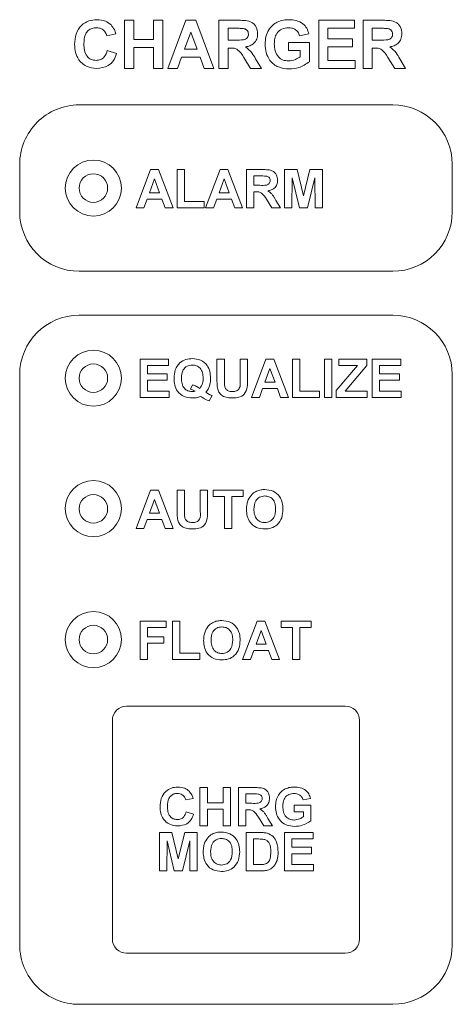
# Paper-space layout '4' of a CAD drawing. Header units: inches. Extents: x 1 to 109, y 1 to 85.
# Tile 21 of 46: x 49.289 to 50.199, y 60.931 to 63.003. Entities that reach past the tile are written whole.
import ezdxf

# ---------------------------------------------------------------- set-up
doc = ezdxf.new("R2010")
doc.units = ezdxf.units.IN
doc.header["$MEASUREMENT"] = 0

psp = doc.layouts.new('4')

# ---------------------------------------------------------------- linework, layer by layer
at = {"color": 7, "linetype": 'Continuous', "lineweight": 15, "ltscale": 5}
for p, q in [((49.5093, 62.9006), (49.5093, 63.0017)), ((49.5093, 63.0017), (49.5288, 63.0017)), ((49.5288, 63.0017), (49.5288, 62.9615)), ((49.5702, 62.9615), (49.5702, 63.0017)), ((49.5702, 63.0017), (49.5897, 63.0017)), ((49.5897, 63.0017), (49.5897, 62.9006)), ((49.6001, 62.9006), (49.6383, 63.0017)), ((49.6383, 63.0017), (49.6589, 63.0017)), ((49.6589, 63.0017), (49.6973, 62.9006)), ((49.7077, 62.9006), (49.7077, 63.0017)), ((49.7077, 63.0017), (49.7501, 63.0017)), ((49.7436, 62.9849), (49.7271, 62.9849)), ((49.7271, 62.9849), (49.7271, 62.9602)), ((49.9177, 62.9006), (49.9177, 63.0017)), ((49.9177, 63.0017), (49.9929, 63.0017)), ((49.9929, 62.9849), (49.9371, 62.9849)), ((49.9371, 62.9849), (49.9371, 62.9628)), ((49.9929, 63.0017), (49.9929, 62.9849)), ((50.011, 62.9006), (50.011, 63.0017)), ((50.011, 63.0017), (50.0534, 63.0017)), ((50.047, 62.9849), (50.0304, 62.9849)), ((50.0304, 62.9849), (50.0304, 62.9602)), ((49.4912, 62.9732), (49.4717, 62.9693)), ((49.6487, 62.9771), (49.6354, 62.9408)), ((49.662, 62.9408), (49.6487, 62.9771)), ((49.8969, 62.9732), (49.8775, 62.9693)), ((49.5288, 62.9615), (49.5702, 62.9615)), ((49.5702, 62.9447), (49.5288, 62.9447)), ((49.5288, 62.9447), (49.5288, 62.9006)), ((49.5702, 62.9006), (49.5702, 62.9447)), ((49.7271, 62.9602), (49.7428, 62.9602)), ((49.7315, 62.9434), (49.7271, 62.9434)), ((49.7271, 62.9434), (49.7271, 62.9006)), ((49.8541, 62.9382), (49.8541, 62.9551)), ((49.8541, 62.9551), (49.8982, 62.9551)), ((49.8982, 62.9551), (49.8982, 62.9144)), ((49.9371, 62.9628), (49.989, 62.9628)), ((49.989, 62.946), (49.9371, 62.946)), ((49.9371, 62.946), (49.9371, 62.9175)), ((49.989, 62.9628), (49.989, 62.946)), ((50.0304, 62.9602), (50.0461, 62.9602)), ((50.0348, 62.9434), (50.0304, 62.9434)), ((50.0304, 62.9434), (50.0304, 62.9006)), ((49.473, 62.9382), (49.4925, 62.9317)), ((49.6293, 62.9239), (49.6208, 62.9006)), ((49.6681, 62.9239), (49.6293, 62.9239)), ((49.6354, 62.9408), (49.662, 62.9408)), ((49.6767, 62.9006), (49.6681, 62.9239)), ((49.7744, 62.9006), (49.76, 62.9236)), ((49.8788, 62.9382), (49.8541, 62.9382)), ((49.8788, 62.925), (49.8788, 62.9382)), ((50.0777, 62.9006), (50.0633, 62.9236)), ((49.7849, 62.9206), (49.7971, 62.9006)), ((49.9371, 62.9175), (49.9942, 62.9175)), ((49.9942, 62.9175), (49.9942, 62.9006)), ((50.0882, 62.9206), (50.1005, 62.9006)), ((49.5288, 62.9006), (49.5093, 62.9006)), ((49.5897, 62.9006), (49.5702, 62.9006)), ((49.6208, 62.9006), (49.6001, 62.9006)), ((49.6973, 62.9006), (49.6767, 62.9006)), ((49.7271, 62.9006), (49.7077, 62.9006)), ((49.7971, 62.9006), (49.7744, 62.9006)), ((49.9942, 62.9006), (49.9177, 62.9006)), ((50.0304, 62.9006), (50.011, 62.9006)), ((50.1005, 62.9006), (50.0777, 62.9006)), ((50.0737, 62.8237), (49.4137, 62.8237)), ((49.2887, 62.6987), (49.2887, 62.5987)), ((50.1987, 62.5987), (50.1987, 62.6987)), ((49.5336, 62.6068), (49.5642, 62.6877)), ((49.5642, 62.6877), (49.5806, 62.6877)), ((49.5806, 62.6877), (49.6114, 62.6068)), ((49.6197, 62.6877), (49.6352, 62.6877)), ((49.6197, 62.6068), (49.6197, 62.6877)), ((49.6352, 62.6877), (49.6352, 62.6203)), ((49.6798, 62.6068), (49.7104, 62.6877)), ((49.7104, 62.6877), (49.7269, 62.6877)), ((49.7269, 62.6877), (49.7576, 62.6068)), ((49.7659, 62.6068), (49.7659, 62.6877)), ((49.7659, 62.6877), (49.7998, 62.6877)), ((49.7947, 62.6742), (49.7814, 62.6742)), ((49.7814, 62.6742), (49.7814, 62.6545)), ((49.8457, 62.6068), (49.8457, 62.6877)), ((49.8457, 62.6877), (49.8721, 62.6877)), ((49.8721, 62.6877), (49.8857, 62.6325)), ((49.8857, 62.6325), (49.8993, 62.6877)), ((49.8993, 62.6877), (49.9256, 62.6877)), ((49.9256, 62.6877), (49.9256, 62.6068)), ((49.5725, 62.668), (49.5619, 62.6389)), ((49.5831, 62.6389), (49.5725, 62.668)), ((49.7187, 62.668), (49.7081, 62.6389)), ((49.7293, 62.6389), (49.7187, 62.668)), ((49.7814, 62.6545), (49.794, 62.6545)), ((49.8618, 62.6705), (49.8613, 62.6068)), ((49.877, 62.6068), (49.8618, 62.6705)), ((49.9095, 62.6705), (49.8943, 62.6068)), ((49.91, 62.6068), (49.9095, 62.6705)), ((49.5619, 62.6389), (49.5831, 62.6389)), ((49.7081, 62.6389), (49.7293, 62.6389)), ((49.7849, 62.641), (49.7814, 62.641)), ((49.7814, 62.641), (49.7814, 62.6068)), ((49.557, 62.6255), (49.5502, 62.6068)), ((49.588, 62.6255), (49.557, 62.6255)), ((49.5949, 62.6068), (49.588, 62.6255)), ((49.6352, 62.6203), (49.6767, 62.6203)), ((49.6767, 62.6203), (49.6767, 62.6068)), ((49.7032, 62.6255), (49.6964, 62.6068)), ((49.7343, 62.6255), (49.7032, 62.6255)), ((49.7411, 62.6068), (49.7343, 62.6255)), ((49.8193, 62.6068), (49.8078, 62.6252)), ((49.8276, 62.6228), (49.8374, 62.6068)), ((49.5502, 62.6068), (49.5336, 62.6068)), ((49.6114, 62.6068), (49.5949, 62.6068)), ((49.6767, 62.6068), (49.6197, 62.6068)), ((49.6964, 62.6068), (49.6798, 62.6068)), ((49.7576, 62.6068), (49.7411, 62.6068)), ((49.7814, 62.6068), (49.7659, 62.6068)), ((49.8374, 62.6068), (49.8193, 62.6068)), ((49.8613, 62.6068), (49.8457, 62.6068)), ((49.8943, 62.6068), (49.877, 62.6068)), ((49.9256, 62.6068), (49.91, 62.6068)), ((49.4137, 62.4737), (50.0737, 62.4737)), ((50.0737, 62.3812), (49.4137, 62.3812)), ((49.5419, 62.208), (49.5419, 62.2889)), ((49.5419, 62.2889), (49.602, 62.2889)), ((49.602, 62.2889), (49.602, 62.2754)), ((49.7037, 62.2889), (49.7192, 62.2889)), ((49.7037, 62.2459), (49.7037, 62.2889)), ((49.7192, 62.2889), (49.7192, 62.245)), ((49.7524, 62.244), (49.7524, 62.2889)), ((49.7524, 62.2889), (49.768, 62.2889)), ((49.768, 62.2889), (49.768, 62.2466)), ((49.7763, 62.208), (49.8068, 62.2889)), ((49.8068, 62.2889), (49.8233, 62.2889)), ((49.8233, 62.2889), (49.854, 62.208)), ((49.8623, 62.208), (49.8623, 62.2889)), ((49.8623, 62.2889), (49.8779, 62.2889)), ((49.8779, 62.2889), (49.8779, 62.2215)), ((49.9297, 62.208), (49.9297, 62.2889)), ((49.9297, 62.2889), (49.9453, 62.2889)), ((49.9453, 62.2889), (49.9453, 62.208)), ((49.9598, 62.2754), (49.9598, 62.2889)), ((49.9598, 62.2889), (50.0189, 62.2889)), ((50.0189, 62.2889), (50.0189, 62.2754)), ((50.0303, 62.2889), (50.0905, 62.2889)), ((50.0303, 62.208), (50.0303, 62.2889)), ((50.0905, 62.2889), (50.0905, 62.2754)), ((49.602, 62.2754), (49.5574, 62.2754)), ((49.5574, 62.2754), (49.5574, 62.2578)), ((49.8151, 62.2692), (49.8046, 62.2401)), ((49.8258, 62.2401), (49.8151, 62.2692)), ((49.9546, 62.2225), (49.9993, 62.2754)), ((49.9993, 62.2754), (49.9598, 62.2754)), ((50.0189, 62.2754), (49.9734, 62.2215)), ((50.0905, 62.2754), (50.0459, 62.2754)), ((50.0459, 62.2754), (50.0459, 62.2578)), ((49.2887, 62.2562), (49.2887, 61.0562)), ((49.5574, 62.2578), (49.5989, 62.2578)), ((49.5989, 62.2443), (49.5574, 62.2443)), ((49.5574, 62.2443), (49.5574, 62.2215)), ((49.5989, 62.2578), (49.5989, 62.2443)), ((49.8046, 62.2401), (49.8258, 62.2401)), ((50.0459, 62.2578), (50.0874, 62.2578)), ((50.0874, 62.2443), (50.0459, 62.2443)), ((50.0459, 62.2443), (50.0459, 62.2215)), ((50.0874, 62.2578), (50.0874, 62.2443)), ((50.1987, 61.0562), (50.1987, 62.2562)), ((49.5574, 62.2215), (49.6031, 62.2215)), ((49.6031, 62.2215), (49.6031, 62.208)), ((49.6477, 62.2256), (49.6522, 62.235)), ((49.7997, 62.2267), (49.7929, 62.208)), ((49.8307, 62.2267), (49.7997, 62.2267)), ((49.8375, 62.208), (49.8307, 62.2267)), ((49.8779, 62.2215), (49.9194, 62.2215)), ((49.9194, 62.2215), (49.9194, 62.208)), ((49.9546, 62.208), (49.9546, 62.2225)), ((49.9734, 62.2215), (50.02, 62.2215)), ((50.02, 62.2215), (50.02, 62.208)), ((50.0459, 62.2215), (50.0915, 62.2215)), ((50.0915, 62.2215), (50.0915, 62.208)), ((49.6031, 62.208), (49.5419, 62.208)), ((49.6933, 62.2121), (49.6873, 62.2007)), ((49.7929, 62.208), (49.7763, 62.208)), ((49.854, 62.208), (49.8375, 62.208)), ((49.9194, 62.208), (49.8623, 62.208)), ((49.9453, 62.208), (49.9297, 62.208)), ((50.02, 62.208), (49.9546, 62.208)), ((50.0915, 62.208), (50.0303, 62.208)), ((49.5336, 61.9324), (49.5642, 62.0133)), ((49.5642, 62.0133), (49.5806, 62.0133)), ((49.5806, 62.0133), (49.6114, 61.9324)), ((49.6197, 62.0133), (49.6352, 62.0133)), ((49.6197, 61.9703), (49.6197, 62.0133)), ((49.6352, 62.0133), (49.6352, 61.9694)), ((49.6684, 61.9684), (49.6684, 62.0133)), ((49.6684, 62.0133), (49.684, 62.0133)), ((49.684, 62.0133), (49.684, 61.971)), ((49.6954, 61.9998), (49.6954, 62.0133)), ((49.6954, 62.0133), (49.7586, 62.0133)), ((49.7586, 62.0133), (49.7586, 61.9998)), ((49.5725, 61.9936), (49.5619, 61.9645)), ((49.5831, 61.9645), (49.5725, 61.9936)), ((49.7192, 61.9998), (49.6954, 61.9998)), ((49.7192, 61.9324), (49.7192, 61.9998)), ((49.7586, 61.9998), (49.7348, 61.9998)), ((49.7348, 61.9998), (49.7348, 61.9324)), ((49.557, 61.9511), (49.5502, 61.9324)), ((49.588, 61.9511), (49.557, 61.9511)), ((49.5619, 61.9645), (49.5831, 61.9645)), ((49.5949, 61.9324), (49.588, 61.9511)), ((49.5502, 61.9324), (49.5336, 61.9324)), ((49.6114, 61.9324), (49.5949, 61.9324)), ((49.7348, 61.9324), (49.7192, 61.9324)), ((49.5419, 61.6568), (49.5419, 61.7377)), ((49.5419, 61.7377), (49.5968, 61.7377)), ((49.5968, 61.7242), (49.5574, 61.7242)), ((49.5574, 61.7242), (49.5574, 61.7045)), ((49.5968, 61.7377), (49.5968, 61.7242)), ((49.6103, 61.6568), (49.6103, 61.7377)), ((49.6103, 61.7377), (49.6259, 61.7377)), ((49.6259, 61.7377), (49.6259, 61.6703)), ((49.7576, 61.6568), (49.7882, 61.7377)), ((49.7882, 61.7377), (49.8047, 61.7377)), ((49.8047, 61.7377), (49.8354, 61.6568)), ((49.8385, 61.7242), (49.8385, 61.7377)), ((49.8385, 61.7377), (49.9017, 61.7377)), ((49.8623, 61.7242), (49.8385, 61.7242)), ((49.8623, 61.6568), (49.8623, 61.7242)), ((49.9017, 61.7242), (49.8779, 61.7242)), ((49.8779, 61.7242), (49.8779, 61.6568)), ((49.9017, 61.7377), (49.9017, 61.7242)), ((49.5574, 61.7045), (49.5917, 61.7045)), ((49.5917, 61.7045), (49.5917, 61.691)), ((49.7965, 61.718), (49.7859, 61.6889)), ((49.8071, 61.6889), (49.7965, 61.718)), ((49.5917, 61.691), (49.5574, 61.691)), ((49.5574, 61.691), (49.5574, 61.6568)), ((49.7859, 61.6889), (49.8071, 61.6889)), ((49.6259, 61.6703), (49.6674, 61.6703)), ((49.6674, 61.6703), (49.6674, 61.6568)), ((49.781, 61.6755), (49.7742, 61.6568)), ((49.8121, 61.6755), (49.781, 61.6755)), ((49.8189, 61.6568), (49.8121, 61.6755)), ((49.5574, 61.6568), (49.5419, 61.6568)), ((49.6674, 61.6568), (49.6103, 61.6568)), ((49.7742, 61.6568), (49.7576, 61.6568)), ((49.8354, 61.6568), (49.8189, 61.6568)), ((49.8779, 61.6568), (49.8623, 61.6568)), ((49.9737, 61.5587), (49.5137, 61.5587)), ((49.4837, 61.5287), (49.4837, 61.0687)), ((50.0037, 61.0687), (50.0037, 61.5287)), ((49.668, 61.3064), (49.668, 61.3873)), ((49.668, 61.3873), (49.6836, 61.3873)), ((49.6836, 61.3873), (49.6836, 61.3552)), ((49.7168, 61.3552), (49.7168, 61.3873)), ((49.7168, 61.3873), (49.7323, 61.3873)), ((49.7323, 61.3873), (49.7323, 61.3064)), ((49.7489, 61.3064), (49.7489, 61.3873)), ((49.7489, 61.3873), (49.7829, 61.3873)), ((49.7777, 61.3738), (49.7645, 61.3738)), ((49.7645, 61.3738), (49.7645, 61.3541)), ((49.6535, 61.3645), (49.638, 61.3614)), ((49.6836, 61.3552), (49.7168, 61.3552)), ((49.7645, 61.3541), (49.777, 61.3541)), ((49.8661, 61.3365), (49.8661, 61.35)), ((49.8661, 61.35), (49.9014, 61.35)), ((49.9003, 61.3645), (49.8848, 61.3614)), ((49.9014, 61.35), (49.9014, 61.3175)), ((49.639, 61.3365), (49.6546, 61.3313)), ((49.7168, 61.3417), (49.6836, 61.3417)), ((49.6836, 61.3417), (49.6836, 61.3064)), ((49.7168, 61.3064), (49.7168, 61.3417)), ((49.768, 61.3406), (49.7645, 61.3406)), ((49.7645, 61.3406), (49.7645, 61.3064)), ((49.8858, 61.3365), (49.8661, 61.3365)), ((49.8858, 61.3259), (49.8858, 61.3365)), ((49.6836, 61.3064), (49.668, 61.3064)), ((49.7323, 61.3064), (49.7168, 61.3064)), ((49.7645, 61.3064), (49.7489, 61.3064)), ((49.8023, 61.3064), (49.7908, 61.3248)), ((49.8205, 61.3064), (49.8023, 61.3064)), ((49.8107, 61.3224), (49.8205, 61.3064)), ((49.5825, 61.2117), (49.5825, 61.2926)), ((49.5825, 61.2926), (49.6088, 61.2926)), ((49.6088, 61.2926), (49.6224, 61.2374)), ((49.6224, 61.2374), (49.636, 61.2926)), ((49.636, 61.2926), (49.6623, 61.2926)), ((49.6623, 61.2926), (49.6623, 61.2117)), ((49.765, 61.2926), (49.7947, 61.2926)), ((49.765, 61.2117), (49.765, 61.2926)), ((49.8459, 61.2926), (49.906, 61.2926)), ((49.8459, 61.2117), (49.8459, 61.2926)), ((49.906, 61.2926), (49.906, 61.2791)), ((49.5986, 61.2754), (49.598, 61.2117)), ((49.6137, 61.2117), (49.5986, 61.2754)), ((49.6463, 61.2754), (49.6311, 61.2117)), ((49.6468, 61.2117), (49.6463, 61.2754)), ((49.7883, 61.2791), (49.7806, 61.2791)), ((49.7806, 61.2791), (49.7806, 61.2252)), ((49.906, 61.2791), (49.8615, 61.2791)), ((49.8615, 61.2791), (49.8615, 61.2615)), ((49.8615, 61.2615), (49.9029, 61.2615)), ((49.9029, 61.248), (49.8615, 61.248)), ((49.8615, 61.248), (49.8615, 61.2252)), ((49.9029, 61.2615), (49.9029, 61.248)), ((49.7806, 61.2252), (49.7934, 61.2252)), ((49.8615, 61.2252), (49.9071, 61.2252)), ((49.9071, 61.2252), (49.9071, 61.2117)), ((49.598, 61.2117), (49.5825, 61.2117)), ((49.6311, 61.2117), (49.6137, 61.2117)), ((49.6623, 61.2117), (49.6468, 61.2117)), ((49.7955, 61.2117), (49.765, 61.2117)), ((49.9071, 61.2117), (49.8459, 61.2117)), ((49.5137, 61.0387), (49.9737, 61.0387)), ((49.4137, 60.9312), (50.0737, 60.9312))]:
    psp.add_line(p, q, dxfattribs=at)
at = {"color": 7, "linetype": 'Continuous', "lineweight": 15, "ltscale": 25}
for centre, radius in [((49.4437, 62.6487), 0.059), ((49.4437, 62.6487), 0.03), ((49.4437, 62.2487), 0.059), ((49.4437, 62.2487), 0.03), ((49.4437, 61.9743), 0.059), ((49.4437, 61.9737), 0.03), ((49.4437, 61.6987), 0.059), ((49.4437, 61.6987), 0.03)]:
    psp.add_circle(centre, radius, dxfattribs=at)
for centre, radius, start, end in [((49.4137, 62.6987), 0.125, 90.0008, 180.0008), ((50.0737, 62.6987), 0.125, 0.0008, 90.0008), ((49.4137, 62.5987), 0.125, 180.0008, 270.0008), ((50.0737, 62.5987), 0.125, 270.0008, 0.0008), ((49.4137, 62.2562), 0.125, 90.0008, 180.0004), ((50.0737, 62.2562), 0.125, 0.0008, 90.0008), ((49.5137, 61.5287), 0.03, 90.0004, 180.0004), ((49.9737, 61.5287), 0.03, 0.0008, 90.0004), ((49.5137, 61.0687), 0.03, 180.0004, 270.0008), ((49.9737, 61.0687), 0.03, 270.0008, 0.0008), ((49.4137, 61.0562), 0.125, 180.0004, 270.0008), ((50.0737, 61.0562), 0.125, 270.0008, 0.0008)]:
    psp.add_arc(centre, radius, start, end, dxfattribs=at)
at = {"color": 7, "linetype": 'Continuous', "lineweight": 15, "ltscale": 5}
for points, knots in [([(49.4043, 62.9509), (49.4048, 62.9584), (49.4057, 62.9732), (49.417, 62.9914), (49.4336, 63.0017), (49.4453, 63.0026), (49.4511, 63.003)], [0, 0, 0, 0, 0.280695, 0.559625, 0.779536, 1, 1, 1, 1]), ([(49.4498, 62.9862), (49.4467, 62.9859), (49.4407, 62.9855), (49.4327, 62.9807), (49.4246, 62.9701), (49.4241, 62.9597), (49.4238, 62.9524)], [0, 0, 0, 0, 0.187145, 0.373975, 0.560723, 1, 1, 1, 1]), ([(49.4717, 62.9693), (49.4708, 62.972), (49.469, 62.9774), (49.4631, 62.9828), (49.4564, 62.9858), (49.452, 62.986), (49.4498, 62.9862)], [0, 0, 0, 0, 0.279838, 0.559288, 0.779505, 1, 1, 1, 1]), ([(49.4511, 63.003), (49.4573, 63.0026), (49.4684, 63.0018), (49.4771, 62.995), (49.4809, 62.992)], [0, 0, 0, 0, 0.5599258, 1, 1, 1, 1]), ([(49.4809, 62.992), (49.4835, 62.9888), (49.4881, 62.9832), (49.4902, 62.9763), (49.4912, 62.9732)], [0, 0, 0, 0, 0.558983, 1, 1, 1, 1]), ([(49.7591, 62.9845), (49.7562, 62.9847), (49.7511, 62.9849), (49.7459, 62.9849), (49.7436, 62.9849)], [0, 0, 0, 0, 0.559891, 1, 1, 1, 1]), ([(49.7501, 63.0017), (49.7547, 63.0017), (49.7638, 63.0015), (49.7755, 62.9991), (49.7827, 62.993), (49.7879, 62.9853), (49.7888, 62.9783), (49.7893, 62.9737)], [0, 0, 0, 0, 0.251129, 0.500537, 0.625729, 0.751055, 1, 1, 1, 1]), ([(49.7699, 62.9728), (49.7697, 62.9745), (49.7695, 62.9778), (49.7658, 62.9828), (49.7616, 62.9839), (49.7591, 62.9845)], [0, 0, 0, 0, 0.281041, 0.561276, 1, 1, 1, 1]), ([(49.8049, 62.9515), (49.8052, 62.9567), (49.8059, 62.9672), (49.8115, 62.9809), (49.82, 62.9916), (49.827, 62.9959), (49.8305, 62.998)], [0, 0, 0, 0, 0.280145, 0.559983, 0.779937, 1, 1, 1, 1]), ([(49.8542, 62.9862), (49.8494, 62.9857), (49.8397, 62.9848), (49.8292, 62.9753), (49.8248, 62.9636), (49.8245, 62.9561), (49.8243, 62.9523)], [0, 0, 0, 0, 0.279807, 0.558334, 0.778836, 1, 1, 1, 1]), ([(49.8305, 62.998), (49.8349, 62.9997), (49.8426, 63.0027), (49.8508, 63.0029), (49.8544, 63.003)], [0, 0, 0, 0, 0.559224, 1, 1, 1, 1]), ([(49.8775, 62.9693), (49.8764, 62.9721), (49.8744, 62.9775), (49.8681, 62.983), (49.861, 62.9858), (49.8565, 62.9861), (49.8542, 62.9862)], [0, 0, 0, 0, 0.279795, 0.55927, 0.779473, 1, 1, 1, 1]), ([(49.8544, 63.003), (49.8598, 63.0028), (49.8704, 63.0023), (49.8842, 62.9958), (49.8933, 62.9853), (49.8957, 62.9772), (49.8969, 62.9732)], [0, 0, 0, 0, 0.280657, 0.559856, 0.779753, 1, 1, 1, 1]), ([(50.0624, 62.9845), (50.0595, 62.9847), (50.0544, 62.9849), (50.0492, 62.9849), (50.047, 62.9849)], [0, 0, 0, 0, 0.559891, 1, 1, 1, 1]), ([(50.0534, 63.0017), (50.058, 63.0017), (50.0672, 63.0015), (50.0789, 62.9991), (50.086, 62.993), (50.0913, 62.9853), (50.0921, 62.9783), (50.0927, 62.9737)], [0, 0, 0, 0, 0.251149, 0.500535, 0.625756, 0.751052, 1, 1, 1, 1]), ([(50.0732, 62.9728), (50.0731, 62.9745), (50.0728, 62.9778), (50.0691, 62.9828), (50.065, 62.9839), (50.0624, 62.9845)], [0, 0, 0, 0, 0.281097, 0.56131, 1, 1, 1, 1]), ([(49.7428, 62.9602), (49.7485, 62.96), (49.7556, 62.9598), (49.764, 62.962), (49.7674, 62.9647), (49.7696, 62.9685), (49.7698, 62.9714), (49.7699, 62.9728)], [0, 0, 0, 0, 0.500918, 0.625711, 0.750366, 0.875018, 1, 1, 1, 1]), ([(49.7893, 62.9737), (49.789, 62.9698), (49.7883, 62.962), (49.7818, 62.9528), (49.773, 62.9477), (49.767, 62.9465), (49.764, 62.9459)], [0, 0, 0, 0, 0.279948, 0.558978, 0.779184, 1, 1, 1, 1]), ([(50.0461, 62.9602), (50.0518, 62.96), (50.059, 62.9598), (50.0673, 62.962), (50.0708, 62.9647), (50.073, 62.9685), (50.0731, 62.9714), (50.0732, 62.9728)], [0, 0, 0, 0, 0.5009238, 0.6257511, 0.7503808, 0.8750507, 1, 1, 1, 1]), ([(50.0927, 62.9737), (50.0923, 62.9698), (50.0917, 62.962), (50.0851, 62.9528), (50.0763, 62.9477), (50.0703, 62.9465), (50.0673, 62.9459)], [0, 0, 0, 0, 0.279942, 0.558981, 0.779182, 1, 1, 1, 1]), ([(49.4504, 62.9006), (49.4432, 62.9014), (49.4288, 62.903), (49.413, 62.9169), (49.4053, 62.934), (49.4046, 62.9453), (49.4043, 62.9509)], [0, 0, 0, 0, 0.279569, 0.558706, 0.779049, 1, 1, 1, 1]), ([(49.4238, 62.9524), (49.4239, 62.9478), (49.4242, 62.9386), (49.4289, 62.9262), (49.4387, 62.9186), (49.446, 62.9178), (49.4496, 62.9175)], [0, 0, 0, 0, 0.28135, 0.560544, 0.780085, 1, 1, 1, 1]), ([(49.76, 62.9236), (49.7564, 62.9297), (49.7513, 62.9382), (49.7396, 62.9435), (49.7342, 62.9434), (49.7315, 62.9434)], [0, 0, 0, 0, 0.560986, 0.779287, 1, 1, 1, 1]), ([(49.764, 62.9459), (49.7687, 62.9419), (49.7773, 62.9347), (49.7825, 62.9249), (49.7849, 62.9206)], [0, 0, 0, 0, 0.558182, 1, 1, 1, 1]), ([(49.8555, 62.8993), (49.8478, 62.9), (49.8325, 62.9014), (49.8147, 62.9153), (49.8063, 62.9335), (49.8054, 62.9455), (49.8049, 62.9515)], [0, 0, 0, 0, 0.280084, 0.558741, 0.779187, 1, 1, 1, 1]), ([(49.8243, 62.9523), (49.8246, 62.9474), (49.825, 62.9375), (49.8315, 62.9247), (49.8424, 62.9172), (49.8502, 62.9165), (49.8541, 62.9162)], [0, 0, 0, 0, 0.2810364, 0.5600122, 0.7797811, 1, 1, 1, 1]), ([(50.0633, 62.9236), (50.0597, 62.9297), (50.0546, 62.9382), (50.043, 62.9435), (50.0375, 62.9434), (50.0348, 62.9434)], [0, 0, 0, 0, 0.56097, 0.7792937, 1, 1, 1, 1]), ([(50.0673, 62.9459), (50.0721, 62.9419), (50.0806, 62.9347), (50.0859, 62.9249), (50.0882, 62.9206)], [0, 0, 0, 0, 0.558182, 1, 1, 1, 1]), ([(49.4496, 62.9175), (49.4528, 62.9178), (49.4592, 62.9184), (49.4688, 62.9255), (49.4714, 62.9334), (49.473, 62.9382)], [0, 0, 0, 0, 0.2804775, 0.560446, 1, 1, 1, 1]), ([(49.4925, 62.9317), (49.4907, 62.9267), (49.4871, 62.9167), (49.4728, 62.9029), (49.4589, 62.9015), (49.4504, 62.9006)], [0, 0, 0, 0, 0.281276, 0.561399, 1, 1, 1, 1]), ([(49.8541, 62.9162), (49.8591, 62.9168), (49.868, 62.9179), (49.8755, 62.9228), (49.8788, 62.925)], [0, 0, 0, 0, 0.559091, 1, 1, 1, 1]), ([(49.8982, 62.9144), (49.8909, 62.9097), (49.8779, 62.9011), (49.8624, 62.8999), (49.8555, 62.8993)], [0, 0, 0, 0, 0.55896, 1, 1, 1, 1]), ([(49.807, 62.6739), (49.8047, 62.674), (49.8006, 62.6742), (49.7965, 62.6742), (49.7947, 62.6742)], [0, 0, 0, 0, 0.559928, 1, 1, 1, 1]), ([(49.7998, 62.6877), (49.8035, 62.6876), (49.8108, 62.6875), (49.8202, 62.6856), (49.8259, 62.6807), (49.8301, 62.6746), (49.8308, 62.669), (49.8312, 62.6653)], [0, 0, 0, 0, 0.251138, 0.500547, 0.625751, 0.75106, 1, 1, 1, 1]), ([(49.8157, 62.6646), (49.8156, 62.6659), (49.8153, 62.6685), (49.8124, 62.6725), (49.8091, 62.6734), (49.807, 62.6739)], [0, 0, 0, 0, 0.281062, 0.561285, 1, 1, 1, 1]), ([(49.794, 62.6545), (49.7985, 62.6543), (49.8043, 62.6542), (49.8109, 62.6559), (49.8137, 62.6581), (49.8154, 62.6611), (49.8156, 62.6634), (49.8157, 62.6646)], [0, 0, 0, 0, 0.500907, 0.62574, 0.75036, 0.875022, 1, 1, 1, 1]), ([(49.8312, 62.6653), (49.831, 62.6622), (49.8304, 62.6559), (49.8252, 62.6485), (49.8181, 62.6445), (49.8133, 62.6435), (49.8109, 62.643)], [0, 0, 0, 0, 0.2799369, 0.5589819, 0.7791779, 1, 1, 1, 1]), ([(49.8078, 62.6252), (49.8048, 62.6301), (49.8008, 62.6369), (49.7915, 62.6411), (49.7871, 62.641), (49.7849, 62.641)], [0, 0, 0, 0, 0.560985, 0.779313, 1, 1, 1, 1]), ([(49.8109, 62.643), (49.8134, 62.6413), (49.8175, 62.6384), (49.8216, 62.6328), (49.8247, 62.6279), (49.8267, 62.6245), (49.8276, 62.6228)], [0, 0, 0, 0, 0.339547, 0.559601, 0.779777, 1, 1, 1, 1]), ([(49.6134, 62.2484), (49.6138, 62.2545), (49.6146, 62.2665), (49.624, 62.2811), (49.6378, 62.2889), (49.6472, 62.2896), (49.6519, 62.2899)], [0, 0, 0, 0, 0.280604, 0.559472, 0.779373, 1, 1, 1, 1]), ([(49.6519, 62.2899), (49.6579, 62.2894), (49.6699, 62.2883), (49.6833, 62.277), (49.6894, 62.2627), (49.6899, 62.2534), (49.6902, 62.2487)], [0, 0, 0, 0, 0.2799295, 0.5586603, 0.7789641, 1, 1, 1, 1]), ([(49.6518, 62.2764), (49.648, 62.276), (49.6404, 62.2751), (49.6301, 62.2647), (49.6294, 62.2547), (49.629, 62.2486)], [0, 0, 0, 0, 0.280266, 0.559932, 1, 1, 1, 1]), ([(49.6746, 62.2484), (49.6745, 62.2522), (49.6741, 62.2598), (49.6692, 62.2697), (49.6609, 62.2756), (49.6549, 62.2762), (49.6518, 62.2764)], [0, 0, 0, 0, 0.28111, 0.560135, 0.779801, 1, 1, 1, 1]), ([(49.6523, 62.207), (49.6462, 62.2075), (49.6341, 62.2085), (49.6204, 62.2198), (49.6142, 62.2342), (49.6137, 62.2437), (49.6134, 62.2484)], [0, 0, 0, 0, 0.2800947, 0.5586265, 0.7789498, 1, 1, 1, 1]), ([(49.629, 62.2486), (49.6292, 62.2449), (49.6295, 62.2373), (49.6341, 62.2276), (49.642, 62.2214), (49.648, 62.2208), (49.651, 62.2204)], [0, 0, 0, 0, 0.281088, 0.560293, 0.780117, 1, 1, 1, 1]), ([(49.6674, 62.2272), (49.6698, 62.2308), (49.6742, 62.2372), (49.6745, 62.2449), (49.6746, 62.2484)], [0, 0, 0, 0, 0.5579, 1, 1, 1, 1]), ([(49.6902, 62.2487), (49.6901, 62.2452), (49.6899, 62.239), (49.6881, 62.2331), (49.6873, 62.2305)], [0, 0, 0, 0, 0.559982, 1, 1, 1, 1]), ([(49.7053, 62.2255), (49.7047, 62.2293), (49.7037, 62.236), (49.7037, 62.2429), (49.7037, 62.2459)], [0, 0, 0, 0, 0.559724, 1, 1, 1, 1]), ([(49.7192, 62.245), (49.7192, 62.2425), (49.7192, 62.2379), (49.7196, 62.2334), (49.7199, 62.2314)], [0, 0, 0, 0, 0.560159, 1, 1, 1, 1]), ([(49.7363, 62.2204), (49.7392, 62.2206), (49.7434, 62.2208), (49.7483, 62.2238), (49.7535, 62.2307), (49.7529, 62.2381), (49.7524, 62.244)], [0, 0, 0, 0, 0.2500259, 0.3751422, 0.5003486, 1, 1, 1, 1]), ([(49.768, 62.2466), (49.7681, 62.2411), (49.7683, 62.2302), (49.7631, 62.2146), (49.7498, 62.2075), (49.7411, 62.2071), (49.7368, 62.207)], [0, 0, 0, 0, 0.282222, 0.559193, 0.778865, 1, 1, 1, 1]), ([(49.6576, 62.2215), (49.6558, 62.2224), (49.6526, 62.224), (49.6492, 62.2251), (49.6477, 62.2256)], [0, 0, 0, 0, 0.559957, 1, 1, 1, 1]), ([(49.651, 62.2204), (49.6522, 62.2205), (49.6545, 62.2206), (49.6567, 62.2212), (49.6576, 62.2215)], [0, 0, 0, 0, 0.559854, 1, 1, 1, 1]), ([(49.6522, 62.235), (49.6552, 62.2338), (49.6605, 62.2318), (49.6653, 62.2286), (49.6674, 62.2272)], [0, 0, 0, 0, 0.5598612, 1, 1, 1, 1]), ([(49.6873, 62.2305), (49.6863, 62.2282), (49.6845, 62.224), (49.6816, 62.2205), (49.6804, 62.2189)], [0, 0, 0, 0, 0.559715, 1, 1, 1, 1]), ([(49.6804, 62.2189), (49.6827, 62.2174), (49.6868, 62.2147), (49.6913, 62.2129), (49.6933, 62.2121)], [0, 0, 0, 0, 0.559946, 1, 1, 1, 1]), ([(49.7368, 62.207), (49.733, 62.207), (49.7256, 62.2072), (49.7157, 62.2107), (49.7084, 62.2172), (49.7063, 62.2227), (49.7053, 62.2255)], [0, 0, 0, 0, 0.281026, 0.560405, 0.780277, 1, 1, 1, 1]), ([(49.7199, 62.2314), (49.7205, 62.2295), (49.7219, 62.2257), (49.7279, 62.2211), (49.7331, 62.2207), (49.7363, 62.2204)], [0, 0, 0, 0, 0.280082, 0.560124, 1, 1, 1, 1]), ([(49.6695, 62.2104), (49.6664, 62.2093), (49.6608, 62.2073), (49.6549, 62.207), (49.6523, 62.207)], [0, 0, 0, 0, 0.559626, 1, 1, 1, 1]), ([(49.6802, 62.2035), (49.6782, 62.2048), (49.6746, 62.207), (49.671, 62.2094), (49.6695, 62.2104)], [0, 0, 0, 0, 0.559958, 1, 1, 1, 1]), ([(49.6873, 62.2007), (49.686, 62.2012), (49.6835, 62.2019), (49.6812, 62.203), (49.6802, 62.2035)], [0, 0, 0, 0, 0.559858, 1, 1, 1, 1]), ([(49.7695, 61.9929), (49.7719, 61.9972), (49.7762, 62.0049), (49.7838, 62.0092), (49.7871, 62.0111)], [0, 0, 0, 0, 0.559953, 1, 1, 1, 1]), ([(49.7871, 62.0111), (49.7902, 62.0122), (49.7957, 62.0141), (49.8016, 62.0142), (49.8041, 62.0143)], [0, 0, 0, 0, 0.559596, 1, 1, 1, 1]), ([(49.8041, 62.0143), (49.8102, 62.0138), (49.8222, 62.0126), (49.8356, 62.0012), (49.8419, 61.9869), (49.8424, 61.9774), (49.8426, 61.9727)], [0, 0, 0, 0, 0.2798292, 0.5586655, 0.7790106, 1, 1, 1, 1]), ([(49.7659, 61.9724), (49.766, 61.9763), (49.7662, 61.9833), (49.7685, 61.99), (49.7695, 61.9929)], [0, 0, 0, 0, 0.560188, 1, 1, 1, 1]), ([(49.8043, 62.0008), (49.8005, 62.0004), (49.7928, 61.9995), (49.7825, 61.989), (49.7819, 61.979), (49.7814, 61.9729)], [0, 0, 0, 0, 0.280281, 0.5598795, 1, 1, 1, 1]), ([(49.8271, 61.9731), (49.8269, 61.9769), (49.8266, 61.9845), (49.8217, 61.9943), (49.8133, 62.0001), (49.8073, 62.0006), (49.8043, 62.0008)], [0, 0, 0, 0, 0.281071, 0.560024, 0.779666, 1, 1, 1, 1]), ([(49.6213, 61.9499), (49.6207, 61.9537), (49.6197, 61.9604), (49.6197, 61.9673), (49.6197, 61.9703)], [0, 0, 0, 0, 0.559724, 1, 1, 1, 1]), ([(49.6352, 61.9694), (49.6352, 61.9669), (49.6352, 61.9623), (49.6356, 61.9578), (49.6359, 61.9558)], [0, 0, 0, 0, 0.560159, 1, 1, 1, 1]), ([(49.684, 61.971), (49.6841, 61.9655), (49.6843, 61.9546), (49.6791, 61.939), (49.6658, 61.9319), (49.6571, 61.9315), (49.6528, 61.9314)], [0, 0, 0, 0, 0.282222, 0.559193, 0.778865, 1, 1, 1, 1]), ([(49.8044, 61.9314), (49.7984, 61.9319), (49.7865, 61.933), (49.773, 61.9442), (49.7667, 61.9583), (49.7661, 61.9677), (49.7659, 61.9724)], [0, 0, 0, 0, 0.279935, 0.558702, 0.779047, 1, 1, 1, 1]), ([(49.7814, 61.9729), (49.7816, 61.9691), (49.782, 61.9614), (49.7871, 61.9517), (49.7953, 61.9457), (49.8013, 61.9451), (49.8043, 61.9448)], [0, 0, 0, 0, 0.281024, 0.560101, 0.779937, 1, 1, 1, 1]), ([(49.8043, 61.9448), (49.8082, 61.9453), (49.8159, 61.9463), (49.826, 61.957), (49.8267, 61.967), (49.8271, 61.9731)], [0, 0, 0, 0, 0.27998, 0.559744, 1, 1, 1, 1]), ([(49.8426, 61.9727), (49.8422, 61.9667), (49.8414, 61.9548), (49.832, 61.9403), (49.8184, 61.9324), (49.8091, 61.9317), (49.8044, 61.9314)], [0, 0, 0, 0, 0.280541, 0.559485, 0.779421, 1, 1, 1, 1]), ([(49.6528, 61.9314), (49.649, 61.9314), (49.6416, 61.9316), (49.6317, 61.9351), (49.6244, 61.9416), (49.6223, 61.9471), (49.6213, 61.9499)], [0, 0, 0, 0, 0.281036, 0.560426, 0.780284, 1, 1, 1, 1]), ([(49.6359, 61.9558), (49.6365, 61.9539), (49.6379, 61.9501), (49.6439, 61.9455), (49.6491, 61.9451), (49.6523, 61.9448)], [0, 0, 0, 0, 0.280047, 0.560146, 1, 1, 1, 1]), ([(49.6523, 61.9448), (49.6552, 61.945), (49.6594, 61.9452), (49.6643, 61.9482), (49.6695, 61.9551), (49.6689, 61.9625), (49.6684, 61.9684)], [0, 0, 0, 0, 0.250024, 0.375158, 0.500357, 1, 1, 1, 1]), ([(49.6793, 61.7173), (49.6817, 61.7216), (49.6859, 61.7293), (49.6935, 61.7336), (49.6969, 61.7355)], [0, 0, 0, 0, 0.559984, 1, 1, 1, 1]), ([(49.7141, 61.7252), (49.7103, 61.7248), (49.7026, 61.7239), (49.6923, 61.7134), (49.6916, 61.7034), (49.6912, 61.6973)], [0, 0, 0, 0, 0.280281, 0.5598795, 1, 1, 1, 1]), ([(49.6969, 61.7355), (49.7, 61.7366), (49.7055, 61.7385), (49.7114, 61.7386), (49.7139, 61.7387)], [0, 0, 0, 0, 0.559607, 1, 1, 1, 1]), ([(49.7139, 61.7387), (49.72, 61.7381), (49.732, 61.737), (49.7454, 61.7256), (49.7517, 61.7113), (49.7522, 61.7018), (49.7524, 61.6971)], [0, 0, 0, 0, 0.279828, 0.558679, 0.779009, 1, 1, 1, 1]), ([(49.7369, 61.6975), (49.7367, 61.7013), (49.7364, 61.7089), (49.7315, 61.7187), (49.7231, 61.7245), (49.7171, 61.725), (49.7141, 61.7252)], [0, 0, 0, 0, 0.281097, 0.560022, 0.779701, 1, 1, 1, 1]), ([(49.6757, 61.6968), (49.6758, 61.7007), (49.676, 61.7077), (49.6783, 61.7144), (49.6793, 61.7173)], [0, 0, 0, 0, 0.560164, 1, 1, 1, 1]), ([(49.7142, 61.6558), (49.7082, 61.6563), (49.6962, 61.6574), (49.6828, 61.6686), (49.6764, 61.6827), (49.6759, 61.6921), (49.6757, 61.6968)], [0, 0, 0, 0, 0.279929, 0.558705, 0.779031, 1, 1, 1, 1]), ([(49.6912, 61.6973), (49.6914, 61.6935), (49.6918, 61.6858), (49.6969, 61.6761), (49.7051, 61.6701), (49.7111, 61.6695), (49.7141, 61.6692)], [0, 0, 0, 0, 0.281004, 0.560115, 0.779958, 1, 1, 1, 1]), ([(49.7141, 61.6692), (49.718, 61.6697), (49.7257, 61.6707), (49.7357, 61.6814), (49.7364, 61.6914), (49.7369, 61.6975)], [0, 0, 0, 0, 0.280002, 0.559782, 1, 1, 1, 1]), ([(49.7524, 61.6971), (49.752, 61.6911), (49.7512, 61.6792), (49.7418, 61.6647), (49.7282, 61.6568), (49.7188, 61.6561), (49.7142, 61.6558)], [0, 0, 0, 0, 0.280557, 0.559483, 0.779426, 1, 1, 1, 1]), ([(49.584, 61.3467), (49.5844, 61.3526), (49.5851, 61.3645), (49.5942, 61.379), (49.6075, 61.3872), (49.6168, 61.388), (49.6215, 61.3883)], [0, 0, 0, 0, 0.2806793, 0.5596256, 0.77954, 1, 1, 1, 1]), ([(49.6204, 61.3749), (49.618, 61.3747), (49.6131, 61.3743), (49.6067, 61.3705), (49.6002, 61.362), (49.5999, 61.3537), (49.5996, 61.3479)], [0, 0, 0, 0, 0.187123, 0.373964, 0.560715, 1, 1, 1, 1]), ([(49.638, 61.3614), (49.6372, 61.3635), (49.6358, 61.3678), (49.631, 61.3722), (49.6257, 61.3745), (49.6222, 61.3747), (49.6204, 61.3749)], [0, 0, 0, 0, 0.279801, 0.559242, 0.779468, 1, 1, 1, 1]), ([(49.6215, 61.3883), (49.6264, 61.388), (49.6353, 61.3873), (49.6423, 61.3819), (49.6453, 61.3795)], [0, 0, 0, 0, 0.559916, 1, 1, 1, 1]), ([(49.6453, 61.3795), (49.6474, 61.377), (49.6511, 61.3725), (49.6528, 61.3669), (49.6535, 61.3645)], [0, 0, 0, 0, 0.5589379, 1, 1, 1, 1]), ([(49.7901, 61.3736), (49.7878, 61.3737), (49.7836, 61.3738), (49.7795, 61.3738), (49.7777, 61.3738)], [0, 0, 0, 0, 0.559928, 1, 1, 1, 1]), ([(49.7829, 61.3873), (49.7865, 61.3872), (49.7939, 61.3871), (49.8032, 61.3852), (49.8089, 61.3804), (49.8132, 61.3742), (49.8138, 61.3686), (49.8143, 61.3649)], [0, 0, 0, 0, 0.251138, 0.500546, 0.625731, 0.751062, 1, 1, 1, 1]), ([(49.7987, 61.3642), (49.7986, 61.3655), (49.7984, 61.3681), (49.7954, 61.3721), (49.7921, 61.373), (49.7901, 61.3736)], [0, 0, 0, 0, 0.281062, 0.561285, 1, 1, 1, 1]), ([(49.8267, 61.3471), (49.827, 61.3513), (49.8275, 61.3597), (49.832, 61.3706), (49.8388, 61.3792), (49.8444, 61.3826), (49.8472, 61.3843)], [0, 0, 0, 0, 0.280137, 0.559992, 0.779943, 1, 1, 1, 1]), ([(49.8662, 61.3749), (49.8623, 61.3745), (49.8546, 61.3738), (49.8461, 61.3662), (49.8427, 61.3568), (49.8424, 61.3508), (49.8423, 61.3478)], [0, 0, 0, 0, 0.279801, 0.558331, 0.778822, 1, 1, 1, 1]), ([(49.8472, 61.3843), (49.8507, 61.3857), (49.8569, 61.3881), (49.8635, 61.3883), (49.8664, 61.3883)], [0, 0, 0, 0, 0.559226, 1, 1, 1, 1]), ([(49.8848, 61.3614), (49.884, 61.3636), (49.8823, 61.3679), (49.8772, 61.3723), (49.8716, 61.3746), (49.868, 61.3748), (49.8662, 61.3749)], [0, 0, 0, 0, 0.279826, 0.559292, 0.77949, 1, 1, 1, 1]), ([(49.8664, 61.3883), (49.8706, 61.3881), (49.8791, 61.3877), (49.8901, 61.3826), (49.8975, 61.3741), (49.8994, 61.3677), (49.9003, 61.3645)], [0, 0, 0, 0, 0.280669, 0.559863, 0.779775, 1, 1, 1, 1]), ([(49.5996, 61.3479), (49.5997, 61.3442), (49.6, 61.3368), (49.6037, 61.3269), (49.6116, 61.3208), (49.6174, 61.3202), (49.6203, 61.3199)], [0, 0, 0, 0, 0.281349, 0.560529, 0.780071, 1, 1, 1, 1]), ([(49.777, 61.3541), (49.7816, 61.354), (49.7873, 61.3538), (49.794, 61.3555), (49.7968, 61.3577), (49.7985, 61.3607), (49.7986, 61.363), (49.7987, 61.3642)], [0, 0, 0, 0, 0.500885, 0.625724, 0.750349, 0.875017, 1, 1, 1, 1]), ([(49.8143, 61.3649), (49.814, 61.3618), (49.8135, 61.3555), (49.8082, 61.3482), (49.8012, 61.3441), (49.7964, 61.3431), (49.794, 61.3426)], [0, 0, 0, 0, 0.279942, 0.558964, 0.779182, 1, 1, 1, 1]), ([(49.8423, 61.3478), (49.8425, 61.3438), (49.8428, 61.3359), (49.848, 61.3257), (49.8567, 61.3197), (49.863, 61.3191), (49.8661, 61.3189)], [0, 0, 0, 0, 0.281027, 0.559998, 0.77975, 1, 1, 1, 1]), ([(49.6209, 61.3064), (49.6152, 61.307), (49.6036, 61.3083), (49.591, 61.3195), (49.5848, 61.3331), (49.5843, 61.3421), (49.584, 61.3467)], [0, 0, 0, 0, 0.279574, 0.558715, 0.779054, 1, 1, 1, 1]), ([(49.6203, 61.3199), (49.6228, 61.3201), (49.6279, 61.3206), (49.6356, 61.3263), (49.6377, 61.3326), (49.639, 61.3365)], [0, 0, 0, 0, 0.2804841, 0.5604639, 1, 1, 1, 1]), ([(49.6546, 61.3313), (49.6531, 61.3273), (49.6502, 61.3193), (49.6388, 61.3083), (49.6277, 61.3071), (49.6209, 61.3064)], [0, 0, 0, 0, 0.281277, 0.561401, 1, 1, 1, 1]), ([(49.7908, 61.3248), (49.7879, 61.3297), (49.7838, 61.3365), (49.7745, 61.3407), (49.7702, 61.3407), (49.768, 61.3406)], [0, 0, 0, 0, 0.5610165, 0.779283, 1, 1, 1, 1]), ([(49.794, 61.3426), (49.7964, 61.3409), (49.8005, 61.338), (49.8047, 61.3324), (49.8078, 61.3275), (49.8097, 61.3241), (49.8107, 61.3224)], [0, 0, 0, 0, 0.339564, 0.559577, 0.779784, 1, 1, 1, 1]), ([(49.8672, 61.3054), (49.8611, 61.3059), (49.8488, 61.307), (49.8346, 61.3181), (49.8278, 61.3327), (49.8271, 61.3423), (49.8267, 61.3471)], [0, 0, 0, 0, 0.280093, 0.55875, 0.779202, 1, 1, 1, 1]), ([(49.8661, 61.3189), (49.8701, 61.3194), (49.8772, 61.3203), (49.8832, 61.3242), (49.8858, 61.3259)], [0, 0, 0, 0, 0.55912, 1, 1, 1, 1]), ([(49.9014, 61.3175), (49.8955, 61.3137), (49.8851, 61.3068), (49.8727, 61.3058), (49.8672, 61.3054)], [0, 0, 0, 0, 0.5589739, 1, 1, 1, 1]), ([(49.6784, 61.2722), (49.6808, 61.2765), (49.6851, 61.2842), (49.6926, 61.2885), (49.696, 61.2904)], [0, 0, 0, 0, 0.559984, 1, 1, 1, 1]), ([(49.696, 61.2904), (49.6991, 61.2915), (49.7046, 61.2934), (49.7105, 61.2935), (49.713, 61.2936)], [0, 0, 0, 0, 0.559607, 1, 1, 1, 1]), ([(49.713, 61.2936), (49.7191, 61.293), (49.7311, 61.2919), (49.7445, 61.2805), (49.7508, 61.2661), (49.7513, 61.2567), (49.7515, 61.252)], [0, 0, 0, 0, 0.279845, 0.55868, 0.77901, 1, 1, 1, 1]), ([(49.7947, 61.2926), (49.7976, 61.2926), (49.8027, 61.2925), (49.8078, 61.2915), (49.81, 61.291)], [0, 0, 0, 0, 0.560203, 1, 1, 1, 1]), ([(49.81, 61.291), (49.8142, 61.2891), (49.8225, 61.2851), (49.8313, 61.2704), (49.832, 61.2586), (49.8324, 61.2514)], [0, 0, 0, 0, 0.279071, 0.559336, 1, 1, 1, 1]), ([(49.6748, 61.2516), (49.6749, 61.2556), (49.6751, 61.2626), (49.6774, 61.2693), (49.6784, 61.2722)], [0, 0, 0, 0, 0.560164, 1, 1, 1, 1]), ([(49.7132, 61.2801), (49.7094, 61.2797), (49.7017, 61.2788), (49.6914, 61.2683), (49.6907, 61.2583), (49.6903, 61.2522)], [0, 0, 0, 0, 0.280279, 0.559855, 1, 1, 1, 1]), ([(49.736, 61.2524), (49.7358, 61.2562), (49.7355, 61.2638), (49.7306, 61.2736), (49.7222, 61.2794), (49.7162, 61.2799), (49.7132, 61.2801)], [0, 0, 0, 0, 0.281093, 0.56, 0.779676, 1, 1, 1, 1]), ([(49.8023, 61.2783), (49.7997, 61.2786), (49.795, 61.2791), (49.7903, 61.2791), (49.7883, 61.2791)], [0, 0, 0, 0, 0.559769, 1, 1, 1, 1]), ([(49.8169, 61.2521), (49.8167, 61.2584), (49.8165, 61.2672), (49.8093, 61.2762), (49.8047, 61.2776), (49.8023, 61.2783)], [0, 0, 0, 0, 0.559444, 0.779521, 1, 1, 1, 1]), ([(49.7133, 61.2106), (49.7073, 61.2112), (49.6953, 61.2123), (49.6819, 61.2235), (49.6756, 61.2376), (49.675, 61.247), (49.6748, 61.2516)], [0, 0, 0, 0, 0.279929, 0.558706, 0.779049, 1, 1, 1, 1]), ([(49.6903, 61.2522), (49.6905, 61.2483), (49.6909, 61.2407), (49.696, 61.231), (49.7042, 61.225), (49.7102, 61.2244), (49.7132, 61.2241)], [0, 0, 0, 0, 0.280996, 0.560099, 0.779936, 1, 1, 1, 1]), ([(49.7132, 61.2241), (49.7171, 61.2246), (49.7248, 61.2256), (49.7348, 61.2363), (49.7355, 61.2463), (49.736, 61.2524)], [0, 0, 0, 0, 0.279982, 0.559769, 1, 1, 1, 1]), ([(49.7515, 61.252), (49.7511, 61.246), (49.7503, 61.2341), (49.7409, 61.2196), (49.7273, 61.2117), (49.718, 61.211), (49.7133, 61.2106)], [0, 0, 0, 0, 0.280557, 0.559483, 0.779426, 1, 1, 1, 1]), ([(49.8037, 61.2259), (49.8066, 61.227), (49.8124, 61.2292), (49.8165, 61.2399), (49.8167, 61.2475), (49.8169, 61.2521)], [0, 0, 0, 0, 0.278197, 0.558027, 1, 1, 1, 1]), ([(49.8324, 61.2514), (49.8323, 61.2481), (49.8322, 61.2422), (49.8306, 61.2366), (49.83, 61.2341)], [0, 0, 0, 0, 0.560104, 1, 1, 1, 1]), ([(49.7934, 61.2252), (49.7953, 61.2252), (49.7988, 61.2252), (49.8022, 61.2257), (49.8037, 61.2259)], [0, 0, 0, 0, 0.56028, 1, 1, 1, 1]), ([(49.83, 61.2341), (49.8288, 61.2312), (49.8267, 61.2259), (49.823, 61.2217), (49.8213, 61.2198)], [0, 0, 0, 0, 0.5600294, 1, 1, 1, 1]), ([(49.8099, 61.2134), (49.8073, 61.2128), (49.8025, 61.2117), (49.7977, 61.2117), (49.7955, 61.2117)], [0, 0, 0, 0, 0.5596127, 1, 1, 1, 1]), ([(49.8213, 61.2198), (49.8194, 61.2183), (49.8159, 61.2155), (49.8118, 61.214), (49.8099, 61.2134)], [0, 0, 0, 0, 0.559457, 1, 1, 1, 1])]:
    psp.add_open_spline(points, degree=3, knots=knots, dxfattribs=at)

doc.saveas('drawing.dxf')
